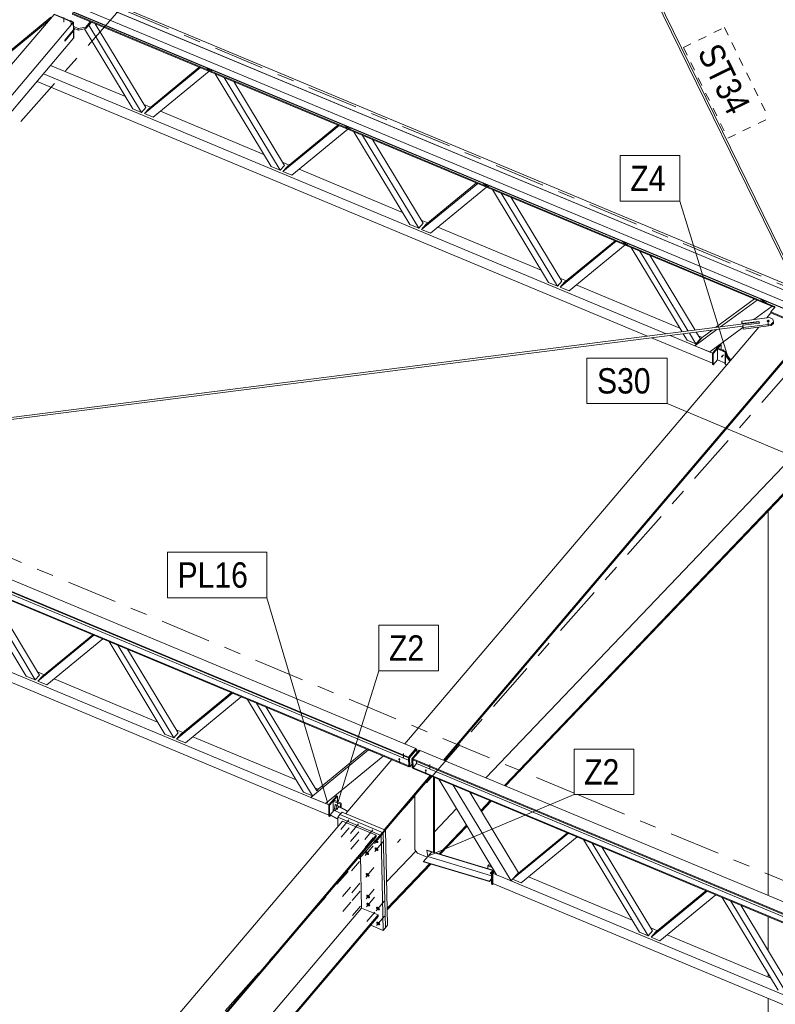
# Model space of a CAD drawing. Header units: millimetres. Extents: x -698 to 216, y -34 to 576.
# Tile 24 of 88: x -461 to -416, y 343 to 401. Entities that reach past the tile are written whole.
import ezdxf

# ---------------------------------------------------------------- set-up
doc = ezdxf.new("R2010")
doc.units = ezdxf.units.MM
for name, pattern in [('XKITLINE00', [0]), ('XKITLINE02', [4, 2, -2]), ('XKITLINE03', [6, 3, -1, 1, -1]), ('XKITLINE04', [3, 0.5, -0.5, 0.5, -0.5, 0.5, -0.5])]:
    doc.linetypes.add(name, pattern=pattern)
for name, color, linetype, lineweight in [('Element', 2, 'Continuous', 0), ('Spoina', 1, 'Continuous', 0), ('Znak elementu', 2, 'Continuous', 0), ('Śruba', 3, 'Continuous', 0)]:
    doc.layers.add(name, color=color, linetype=linetype, lineweight=lineweight)
doc.styles.add('ARIAL', font='ARIAL.TTF')

msp = doc.modelspace()

# ---------------------------------------------------------------- hatches: boundary and pattern name
at = {"layer": 'Śruba'}
for points in [[(-458.072, 400.662), (-458.08, 400.663), (-458.087, 400.664), (-458.094, 400.665), (-458.101, 400.668), (-458.107, 400.67), (-458.113, 400.673), (-458.118, 400.676), (-458.123, 400.68), (-458.128, 400.684), (-458.132, 400.689), (-458.135, 400.693), (-458.138, 400.698), (-458.14, 400.703), (-458.141, 400.708), (-458.141, 400.713), (-458.141, 400.719), (-458.14, 400.724), (-458.138, 400.729), (-458.136, 400.734), (-458.133, 400.739), (-458.129, 400.743), (-458.125, 400.747), (-458.12, 400.751), (-458.115, 400.755), (-458.109, 400.758), (-458.103, 400.761), (-458.096, 400.763), (-458.089, 400.765), (-458.082, 400.767), (-458.075, 400.768), (-458.068, 400.768), (-458.06, 400.768), (-458.053, 400.767), (-458.046, 400.766), (-458.039, 400.765), (-458.032, 400.763), (-458.026, 400.76), (-458.02, 400.757), (-458.014, 400.754), (-458.009, 400.75), (-458.005, 400.746), (-458.001, 400.742), (-457.997, 400.737), (-457.995, 400.732), (-457.993, 400.727), (-457.992, 400.722), (-457.991, 400.717), (-457.992, 400.712), (-457.993, 400.706), (-457.994, 400.701), (-457.997, 400.696), (-458, 400.692), (-458.003, 400.687), (-458.008, 400.683), (-458.012, 400.679), (-458.018, 400.675), (-458.024, 400.672), (-458.03, 400.669), (-458.036, 400.667), (-458.043, 400.665), (-458.05, 400.663), (-458.058, 400.662), (-458.065, 400.662)], [(-416.823, 382.913), (-416.832, 382.914), (-416.841, 382.915), (-416.849, 382.917), (-416.857, 382.92), (-416.865, 382.923), (-416.872, 382.926), (-416.879, 382.93), (-416.885, 382.935), (-416.891, 382.94), (-416.896, 382.945), (-416.9, 382.951), (-416.903, 382.957), (-416.905, 382.963), (-416.907, 382.969), (-416.907, 382.976), (-416.907, 382.982), (-416.906, 382.988), (-416.904, 382.995), (-416.901, 383.001), (-416.897, 383.006), (-416.892, 383.012), (-416.887, 383.017), (-416.881, 383.022), (-416.875, 383.027), (-416.868, 383.03), (-416.86, 383.034), (-416.852, 383.037), (-416.843, 383.039), (-416.835, 383.041), (-416.826, 383.042), (-416.817, 383.043), (-416.808, 383.042), (-416.799, 383.042), (-416.79, 383.04), (-416.782, 383.038), (-416.774, 383.036), (-416.766, 383.033), (-416.758, 383.029), (-416.752, 383.025), (-416.746, 383.021), (-416.74, 383.016), (-416.735, 383.01), (-416.731, 383.005), (-416.728, 382.999), (-416.726, 382.992), (-416.724, 382.986), (-416.724, 382.98), (-416.724, 382.973), (-416.725, 382.967), (-416.727, 382.961), (-416.73, 382.955), (-416.734, 382.949), (-416.738, 382.943), (-416.744, 382.938), (-416.75, 382.933), (-416.756, 382.929), (-416.763, 382.925), (-416.771, 382.922), (-416.779, 382.919), (-416.787, 382.916), (-416.796, 382.915), (-416.805, 382.913), (-416.814, 382.913)], [(-419.506, 380.908), (-419.499, 380.899), (-419.493, 380.89), (-419.49, 380.881), (-419.488, 380.872), (-419.488, 380.864), (-419.49, 380.856), (-419.494, 380.85), (-419.499, 380.846), (-419.506, 380.843), (-419.514, 380.842), (-419.523, 380.842), (-419.533, 380.845), (-419.543, 380.849), (-419.552, 380.855), (-419.561, 380.862), (-419.57, 380.87), (-419.576, 380.879), (-419.582, 380.888), (-419.585, 380.897), (-419.587, 380.906), (-419.587, 380.914), (-419.585, 380.921), (-419.581, 380.927), (-419.576, 380.932), (-419.569, 380.935), (-419.561, 380.936), (-419.552, 380.935), (-419.542, 380.933), (-419.532, 380.929), (-419.523, 380.923), (-419.514, 380.916)], [(-438.65, 356.994), (-438.661, 356.996), (-438.671, 357), (-438.68, 357.005), (-438.688, 357.011), (-438.693, 357.018), (-438.697, 357.025), (-438.698, 357.033), (-438.697, 357.042), (-438.694, 357.049), (-438.689, 357.057), (-438.682, 357.063), (-438.673, 357.068), (-438.663, 357.072), (-438.652, 357.075), (-438.641, 357.076), (-438.629, 357.076), (-438.618, 357.073), (-438.608, 357.07), (-438.599, 357.065), (-438.592, 357.059), (-438.586, 357.052), (-438.583, 357.044), (-438.581, 357.036), (-438.582, 357.028), (-438.585, 357.02), (-438.591, 357.013), (-438.598, 357.007), (-438.606, 357.001), (-438.616, 356.997), (-438.627, 356.995), (-438.639, 356.994)], [(-437.083, 356.339), (-437.094, 356.342), (-437.104, 356.345), (-437.113, 356.35), (-437.12, 356.356), (-437.126, 356.363), (-437.129, 356.371), (-437.131, 356.379), (-437.13, 356.387), (-437.127, 356.395), (-437.121, 356.402), (-437.114, 356.408), (-437.105, 356.414), (-437.095, 356.418), (-437.085, 356.42), (-437.073, 356.421), (-437.062, 356.421), (-437.051, 356.419), (-437.041, 356.415), (-437.032, 356.41), (-437.024, 356.404), (-437.019, 356.397), (-437.015, 356.39), (-437.014, 356.381), (-437.015, 356.373), (-437.018, 356.366), (-437.023, 356.358), (-437.03, 356.352), (-437.039, 356.347), (-437.049, 356.343), (-437.06, 356.34), (-437.071, 356.339)], [(-442.285, 354.128), (-442.279, 354.119), (-442.273, 354.11), (-442.27, 354.1), (-442.268, 354.092), (-442.268, 354.083), (-442.27, 354.076), (-442.274, 354.07), (-442.279, 354.065), (-442.286, 354.063), (-442.294, 354.061), (-442.303, 354.062), (-442.313, 354.065), (-442.323, 354.069), (-442.332, 354.074), (-442.341, 354.081), (-442.349, 354.089), (-442.356, 354.098), (-442.362, 354.107), (-442.365, 354.117), (-442.367, 354.126), (-442.367, 354.134), (-442.365, 354.141), (-442.361, 354.147), (-442.356, 354.152), (-442.349, 354.155), (-442.341, 354.156), (-442.331, 354.155), (-442.322, 354.153), (-442.312, 354.148), (-442.303, 354.143), (-442.294, 354.136)], [(-439.935, 352.238), (-439.926, 352.229), (-439.918, 352.219), (-439.91, 352.209), (-439.903, 352.199), (-439.897, 352.188), (-439.892, 352.178), (-439.888, 352.168), (-439.885, 352.158), (-439.883, 352.148), (-439.882, 352.138), (-439.883, 352.129), (-439.884, 352.121), (-439.887, 352.113), (-439.89, 352.106), (-439.895, 352.099), (-439.9, 352.094), (-439.907, 352.089), (-439.914, 352.086), (-439.922, 352.083), (-439.931, 352.081), (-439.941, 352.08), (-439.951, 352.08), (-439.961, 352.082), (-439.972, 352.084), (-439.983, 352.087), (-439.994, 352.091), (-440.005, 352.097), (-440.016, 352.103), (-440.027, 352.109), (-440.038, 352.117), (-440.048, 352.125), (-440.058, 352.134), (-440.067, 352.143), (-440.075, 352.153), (-440.083, 352.163), (-440.09, 352.173), (-440.096, 352.183), (-440.101, 352.194), (-440.105, 352.204), (-440.108, 352.214), (-440.11, 352.224), (-440.11, 352.233), (-440.11, 352.242), (-440.109, 352.251), (-440.106, 352.259), (-440.103, 352.266), (-440.098, 352.272), (-440.093, 352.278), (-440.086, 352.282), (-440.079, 352.286), (-440.071, 352.289), (-440.062, 352.291), (-440.052, 352.291), (-440.042, 352.291), (-440.032, 352.29), (-440.021, 352.288), (-440.01, 352.284), (-439.999, 352.28), (-439.988, 352.275), (-439.977, 352.269), (-439.966, 352.262), (-439.955, 352.255), (-439.945, 352.247)], [(-440.483, 351.534), (-440.474, 351.525), (-440.466, 351.515), (-440.458, 351.505), (-440.451, 351.495), (-440.445, 351.484), (-440.44, 351.474), (-440.436, 351.464), (-440.433, 351.454), (-440.432, 351.444), (-440.431, 351.434), (-440.431, 351.425), (-440.432, 351.417), (-440.435, 351.409), (-440.439, 351.402), (-440.443, 351.395), (-440.449, 351.39), (-440.455, 351.385), (-440.462, 351.381), (-440.471, 351.379), (-440.479, 351.377), (-440.489, 351.376), (-440.499, 351.376), (-440.509, 351.378), (-440.52, 351.38), (-440.531, 351.383), (-440.542, 351.387), (-440.554, 351.392), (-440.565, 351.398), (-440.576, 351.405), (-440.586, 351.413), (-440.596, 351.421), (-440.606, 351.43), (-440.615, 351.439), (-440.624, 351.449), (-440.631, 351.459), (-440.638, 351.469), (-440.644, 351.479), (-440.649, 351.489), (-440.653, 351.5), (-440.656, 351.51), (-440.658, 351.52), (-440.659, 351.529), (-440.658, 351.538), (-440.657, 351.547), (-440.655, 351.554), (-440.651, 351.562), (-440.646, 351.568), (-440.641, 351.574), (-440.634, 351.578), (-440.627, 351.582), (-440.619, 351.585), (-440.61, 351.586), (-440.601, 351.587), (-440.591, 351.587), (-440.58, 351.586), (-440.569, 351.583), (-440.558, 351.58), (-440.547, 351.576), (-440.536, 351.571), (-440.525, 351.565), (-440.514, 351.558), (-440.503, 351.551), (-440.493, 351.543)], [(-439.924, 351.767), (-439.915, 351.758), (-439.907, 351.748), (-439.899, 351.738), (-439.892, 351.728), (-439.886, 351.717), (-439.881, 351.707), (-439.877, 351.697), (-439.874, 351.687), (-439.872, 351.677), (-439.872, 351.667), (-439.872, 351.658), (-439.873, 351.65), (-439.876, 351.642), (-439.879, 351.635), (-439.884, 351.628), (-439.89, 351.623), (-439.896, 351.618), (-439.903, 351.614), (-439.911, 351.612), (-439.92, 351.61), (-439.93, 351.609), (-439.94, 351.609), (-439.95, 351.611), (-439.961, 351.613), (-439.972, 351.616), (-439.983, 351.62), (-439.994, 351.625), (-440.006, 351.631), (-440.016, 351.638), (-440.027, 351.646), (-440.037, 351.654), (-440.047, 351.663), (-440.056, 351.672), (-440.065, 351.682), (-440.072, 351.692), (-440.079, 351.702), (-440.085, 351.712), (-440.09, 351.722), (-440.094, 351.733), (-440.097, 351.743), (-440.099, 351.753), (-440.1, 351.762), (-440.099, 351.771), (-440.098, 351.78), (-440.095, 351.787), (-440.092, 351.795), (-440.087, 351.801), (-440.082, 351.807), (-440.075, 351.811), (-440.068, 351.815), (-440.06, 351.818), (-440.051, 351.819), (-440.041, 351.82), (-440.031, 351.82), (-440.021, 351.819), (-440.01, 351.816), (-439.999, 351.813), (-439.988, 351.809), (-439.977, 351.804), (-439.966, 351.798), (-439.955, 351.791), (-439.944, 351.784), (-439.934, 351.776)], [(-436.815, 351.425), (-436.808, 351.417), (-436.803, 351.407), (-436.799, 351.398), (-436.797, 351.389), (-436.797, 351.381), (-436.799, 351.374), (-436.803, 351.368), (-436.809, 351.363), (-436.816, 351.36), (-436.824, 351.359), (-436.833, 351.36), (-436.842, 351.362), (-436.852, 351.366), (-436.862, 351.372), (-436.871, 351.379), (-436.879, 351.387), (-436.886, 351.396), (-436.891, 351.405), (-436.895, 351.414), (-436.897, 351.423), (-436.896, 351.432), (-436.894, 351.439), (-436.891, 351.445), (-436.885, 351.449), (-436.878, 351.452), (-436.87, 351.453), (-436.861, 351.453), (-436.851, 351.45), (-436.841, 351.446), (-436.832, 351.44), (-436.823, 351.433)], [(-440.454, 350.25), (-440.445, 350.241), (-440.436, 350.231), (-440.429, 350.221), (-440.422, 350.211), (-440.416, 350.201), (-440.411, 350.19), (-440.407, 350.18), (-440.404, 350.17), (-440.402, 350.16), (-440.401, 350.151), (-440.402, 350.142), (-440.403, 350.133), (-440.406, 350.125), (-440.409, 350.118), (-440.414, 350.112), (-440.419, 350.106), (-440.426, 350.102), (-440.433, 350.098), (-440.441, 350.095), (-440.45, 350.093), (-440.459, 350.092), (-440.469, 350.093), (-440.48, 350.094), (-440.491, 350.096), (-440.502, 350.1), (-440.513, 350.104), (-440.524, 350.109), (-440.535, 350.115), (-440.546, 350.122), (-440.557, 350.129), (-440.567, 350.137), (-440.577, 350.146), (-440.586, 350.155), (-440.594, 350.165), (-440.602, 350.175), (-440.609, 350.185), (-440.615, 350.195), (-440.62, 350.206), (-440.624, 350.216), (-440.627, 350.226), (-440.628, 350.236), (-440.629, 350.245), (-440.629, 350.254), (-440.628, 350.263), (-440.625, 350.271), (-440.622, 350.278), (-440.617, 350.284), (-440.611, 350.29), (-440.605, 350.294), (-440.598, 350.298), (-440.589, 350.301), (-440.581, 350.303), (-440.571, 350.304), (-440.561, 350.303), (-440.551, 350.302), (-440.54, 350.3), (-440.529, 350.297), (-440.518, 350.292), (-440.506, 350.287), (-440.495, 350.281), (-440.484, 350.274), (-440.474, 350.267), (-440.464, 350.259)], [(-433.197, 350.331), (-433.19, 350.322), (-433.184, 350.313), (-433.181, 350.304), (-433.179, 350.295), (-433.179, 350.287), (-433.181, 350.28), (-433.185, 350.274), (-433.19, 350.269), (-433.197, 350.266), (-433.205, 350.265), (-433.215, 350.266), (-433.224, 350.268), (-433.234, 350.272), (-433.243, 350.278), (-433.252, 350.285), (-433.261, 350.293), (-433.267, 350.302), (-433.273, 350.311), (-433.276, 350.32), (-433.278, 350.329), (-433.278, 350.337), (-433.276, 350.345), (-433.272, 350.351), (-433.267, 350.355), (-433.26, 350.358), (-433.252, 350.359), (-433.243, 350.359), (-433.233, 350.356), (-433.223, 350.352), (-433.214, 350.346), (-433.205, 350.339)], [(-440.424, 348.966), (-440.415, 348.957), (-440.407, 348.947), (-440.399, 348.937), (-440.392, 348.927), (-440.386, 348.917), (-440.381, 348.907), (-440.377, 348.896), (-440.374, 348.886), (-440.373, 348.876), (-440.372, 348.867), (-440.372, 348.858), (-440.374, 348.849), (-440.376, 348.842), (-440.38, 348.834), (-440.384, 348.828), (-440.39, 348.822), (-440.396, 348.818), (-440.404, 348.814), (-440.412, 348.811), (-440.42, 348.81), (-440.43, 348.809), (-440.44, 348.809), (-440.45, 348.81), (-440.461, 348.813), (-440.472, 348.816), (-440.483, 348.82), (-440.495, 348.825), (-440.506, 348.831), (-440.517, 348.838), (-440.527, 348.845), (-440.537, 348.854), (-440.547, 348.862), (-440.556, 348.872), (-440.565, 348.881), (-440.572, 348.891), (-440.579, 348.901), (-440.585, 348.912), (-440.59, 348.922), (-440.594, 348.932), (-440.597, 348.942), (-440.599, 348.952), (-440.6, 348.962), (-440.599, 348.971), (-440.598, 348.979), (-440.596, 348.987), (-440.592, 348.994), (-440.587, 349.001), (-440.582, 349.006), (-440.575, 349.011), (-440.568, 349.015), (-440.56, 349.017), (-440.551, 349.019), (-440.542, 349.02), (-440.532, 349.02), (-440.521, 349.018), (-440.51, 349.016), (-440.499, 349.013), (-440.488, 349.009), (-440.477, 349.004), (-440.466, 348.998), (-440.455, 348.991), (-440.444, 348.983), (-440.434, 348.975)], [(-440.414, 348.495), (-440.405, 348.486), (-440.396, 348.476), (-440.388, 348.466), (-440.382, 348.456), (-440.376, 348.446), (-440.371, 348.436), (-440.367, 348.425), (-440.364, 348.415), (-440.362, 348.405), (-440.361, 348.396), (-440.361, 348.387), (-440.363, 348.378), (-440.365, 348.37), (-440.369, 348.363), (-440.373, 348.357), (-440.379, 348.351), (-440.385, 348.347), (-440.393, 348.343), (-440.401, 348.34), (-440.41, 348.338), (-440.419, 348.338), (-440.429, 348.338), (-440.44, 348.339), (-440.45, 348.342), (-440.461, 348.345), (-440.473, 348.349), (-440.484, 348.354), (-440.495, 348.36), (-440.506, 348.367), (-440.516, 348.374), (-440.527, 348.382), (-440.536, 348.391), (-440.545, 348.4), (-440.554, 348.41), (-440.562, 348.42), (-440.568, 348.43), (-440.574, 348.441), (-440.579, 348.451), (-440.583, 348.461), (-440.586, 348.471), (-440.588, 348.481), (-440.589, 348.491), (-440.589, 348.5), (-440.587, 348.508), (-440.585, 348.516), (-440.581, 348.523), (-440.577, 348.53), (-440.571, 348.535), (-440.565, 348.54), (-440.557, 348.543), (-440.549, 348.546), (-440.54, 348.548), (-440.531, 348.549), (-440.521, 348.549), (-440.51, 348.547), (-440.5, 348.545), (-440.489, 348.542), (-440.477, 348.538), (-440.466, 348.532), (-440.455, 348.526), (-440.444, 348.52), (-440.434, 348.512), (-440.423, 348.504)], [(-439.844, 348.257), (-439.835, 348.248), (-439.826, 348.238), (-439.818, 348.228), (-439.812, 348.218), (-439.806, 348.208), (-439.801, 348.197), (-439.797, 348.187), (-439.794, 348.177), (-439.792, 348.167), (-439.791, 348.158), (-439.791, 348.149), (-439.793, 348.14), (-439.795, 348.132), (-439.799, 348.125), (-439.803, 348.119), (-439.809, 348.113), (-439.815, 348.109), (-439.823, 348.105), (-439.831, 348.102), (-439.84, 348.1), (-439.849, 348.1), (-439.859, 348.1), (-439.87, 348.101), (-439.88, 348.103), (-439.891, 348.107), (-439.903, 348.111), (-439.914, 348.116), (-439.925, 348.122), (-439.936, 348.129), (-439.946, 348.136), (-439.957, 348.144), (-439.966, 348.153), (-439.976, 348.162), (-439.984, 348.172), (-439.992, 348.182), (-439.998, 348.192), (-440.004, 348.203), (-440.009, 348.213), (-440.013, 348.223), (-440.016, 348.233), (-440.018, 348.243), (-440.019, 348.253), (-440.019, 348.262), (-440.017, 348.27), (-440.015, 348.278), (-440.011, 348.285), (-440.007, 348.291), (-440.001, 348.297), (-439.995, 348.302), (-439.987, 348.305), (-439.979, 348.308), (-439.97, 348.31), (-439.961, 348.311), (-439.951, 348.31), (-439.94, 348.309), (-439.93, 348.307), (-439.919, 348.304), (-439.907, 348.299), (-439.896, 348.294), (-439.885, 348.288), (-439.874, 348.282), (-439.864, 348.274), (-439.853, 348.266)], [(-439.823, 347.374), (-439.814, 347.365), (-439.806, 347.355), (-439.798, 347.345), (-439.791, 347.335), (-439.785, 347.325), (-439.78, 347.314), (-439.776, 347.304), (-439.773, 347.294), (-439.772, 347.284), (-439.771, 347.274), (-439.771, 347.265), (-439.773, 347.257), (-439.775, 347.249), (-439.779, 347.242), (-439.783, 347.236), (-439.789, 347.23), (-439.795, 347.225), (-439.802, 347.222), (-439.811, 347.219), (-439.819, 347.217), (-439.829, 347.216), (-439.839, 347.217), (-439.849, 347.218), (-439.86, 347.22), (-439.871, 347.223), (-439.882, 347.228), (-439.894, 347.233), (-439.905, 347.239), (-439.916, 347.245), (-439.926, 347.253), (-439.936, 347.261), (-439.946, 347.27), (-439.955, 347.279), (-439.964, 347.289), (-439.971, 347.299), (-439.978, 347.309), (-439.984, 347.319), (-439.989, 347.33), (-439.993, 347.34), (-439.996, 347.35), (-439.998, 347.36), (-439.999, 347.369), (-439.998, 347.378), (-439.997, 347.387), (-439.995, 347.395), (-439.991, 347.402), (-439.986, 347.408), (-439.981, 347.414), (-439.974, 347.418), (-439.967, 347.422), (-439.959, 347.425), (-439.95, 347.427), (-439.941, 347.427), (-439.931, 347.427), (-439.92, 347.426), (-439.909, 347.424), (-439.898, 347.42), (-439.887, 347.416), (-439.876, 347.411), (-439.865, 347.405), (-439.854, 347.398), (-439.843, 347.391), (-439.833, 347.383)]]:
    msp.add_hatch(color=256, dxfattribs=at).paths.add_polyline_path(points, flags=17)

# ---------------------------------------------------------------- linework, layer by layer
at = {"layer": 'Element', "linetype": 'XKITLINE00', "lineweight": 0}
for p, q in [((-415.178, 385.333), (-434.606, 425.075)), ((-415.623, 385.944), (-434.412, 424.38)), ((-499.925, 420.309), (-414.69, 384.706)), ((-500.184, 420.026), (-414.949, 384.423)), ((-500.184, 420.026), (-414.95, 384.423)), ((-500.876, 419.229), (-415.642, 383.626)), ((-500.876, 419.206), (-415.641, 383.603)), ((-500.617, 419.535), (-415.382, 383.932)), ((-415.382, 383.932), (-500.617, 419.535)), ((-480.349, 376.072), (-459.069, 401.135)), ((-457.93, 400.658), (-459.069, 401.135)), ((-459.069, 401.135), (-457.93, 400.658)), ((-457.912, 400.679), (-459.052, 401.155)), ((-457.985, 401.196), (-416.396, 383.824)), ((-457.985, 401.148), (-416.427, 383.788)), ((-457.93, 400.658), (-479.209, 375.596)), ((-461.927, 398.683), (-459.357, 400.796)), ((-461.668, 398.977), (-459.25, 400.965)), ((-457.912, 400.679), (-457.93, 400.658)), ((-457.92, 400.223), (-457.93, 400.658)), ((-457.93, 400.658), (-457.92, 400.223)), ((-457.902, 400.243), (-457.912, 400.679)), ((-457.648, 400.299), (-457.906, 400.407)), ((-456.919, 400.702), (-457.19, 400.383)), ((-456.858, 400.677), (-457.188, 400.289)), ((-453.897, 395.329), (-457.014, 400.494)), ((-456.629, 400.581), (-453.638, 395.623)), ((-457.92, 400.223), (-458.438, 399.612)), ((-458.437, 399.563), (-457.828, 400.281)), ((-458.437, 399.541), (-457.918, 400.152)), ((-457.932, 400.158), (-457.918, 400.152)), ((-457.932, 400.158), (-457.918, 400.152)), ((-457.92, 400.223), (-457.902, 400.243)), ((-457.918, 400.152), (-457.901, 400.172)), ((-457.918, 400.152), (-457.908, 399.716)), ((-457.918, 400.152), (-457.908, 399.716)), ((-457.915, 400.178), (-457.901, 400.172)), ((-457.904, 400.313), (-457.645, 400.205)), ((-457.903, 400.265), (-457.873, 400.3)), ((-457.901, 400.172), (-457.891, 399.736)), ((-457.19, 400.383), (-457.648, 400.299)), ((-457.645, 400.205), (-457.648, 400.299)), ((-457.188, 400.289), (-457.645, 400.205)), ((-454.415, 395.545), (-457.268, 400.274)), ((-457.188, 400.289), (-457.19, 400.383)), ((-457.908, 399.716), (-478.655, 375.281)), ((-458.438, 399.612), (-458.437, 399.541)), ((-457.908, 399.716), (-457.891, 399.736)), ((-459.272, 398.11), (-454.848, 396.263)), ((-459.692, 397.615), (-422.849, 382.225)), ((-453.725, 395.257), (-450.409, 397.983)), ((-453.466, 395.551), (-450.474, 398.01)), ((-449.891, 397.767), (-453.207, 395.04)), ((-450.042, 397.972), (-450.071, 397.984)), ((-449.811, 397.782), (-450.071, 397.984)), ((-449.783, 397.77), (-450.042, 397.972)), ((-449.783, 397.77), (-449.811, 397.782)), ((-449.722, 397.839), (-449.783, 397.77)), ((-446.213, 392.119), (-449.529, 397.615)), ((-460.071, 397.169), (-423.958, 382.084)), ((-445.695, 391.902), (-449.011, 397.399)), ((-448.427, 397.155), (-445.436, 392.197)), ((-453.746, 395.802), (-453.357, 395.64)), ((-453.897, 395.329), (-454.415, 395.545)), ((-453.638, 395.623), (-453.897, 395.329)), ((-453.725, 395.257), (-453.466, 395.551)), ((-453.207, 395.04), (-453.725, 395.257)), ((-452.774, 395.396), (-446.646, 392.836)), ((-445.263, 392.125), (-442.272, 394.584)), ((-445.523, 391.831), (-442.207, 394.557)), ((-441.689, 394.341), (-445.005, 391.614)), ((-441.84, 394.546), (-441.868, 394.558)), ((-441.609, 394.356), (-441.868, 394.558)), ((-441.58, 394.344), (-441.84, 394.546)), ((-441.58, 394.344), (-441.609, 394.356)), ((-441.52, 394.412), (-441.58, 394.344)), ((-438.011, 388.693), (-441.327, 394.189)), ((-437.493, 388.476), (-440.809, 393.973)), ((-440.225, 393.729), (-437.233, 388.771)), ((-522.894, 393.279), (-437.659, 357.676)), ((-438.091, 357.167), (-523.326, 392.77)), ((-438.09, 357.12), (-523.325, 392.723)), ((-438.079, 356.649), (-523.314, 392.252)), ((-445.544, 392.376), (-445.155, 392.214)), ((-438.078, 356.602), (-523.313, 392.205)), ((-445.695, 391.902), (-446.213, 392.119)), ((-445.436, 392.197), (-445.695, 391.902)), ((-445.523, 391.831), (-445.263, 392.125)), ((-445.005, 391.614), (-445.523, 391.831)), ((-444.572, 391.97), (-438.443, 389.41)), ((-437.32, 388.404), (-434.004, 391.131)), ((-437.061, 388.699), (-434.07, 391.158)), ((-433.637, 391.12), (-433.666, 391.132)), ((-433.406, 390.929), (-433.666, 391.132)), ((-433.378, 390.917), (-433.637, 391.12)), ((-433.486, 390.914), (-436.803, 388.188)), ((-433.378, 390.917), (-433.406, 390.929)), ((-433.317, 390.986), (-433.378, 390.917)), ((-429.808, 385.267), (-433.124, 390.763)), ((-429.29, 385.05), (-432.606, 390.547)), ((-432.022, 390.303), (-429.031, 385.344)), ((-437.233, 388.771), (-437.493, 388.476)), ((-437.341, 388.95), (-436.953, 388.788)), ((-437.493, 388.476), (-438.011, 388.693)), ((-437.32, 388.404), (-437.061, 388.699)), ((-436.803, 388.188), (-437.32, 388.404)), ((-436.37, 388.544), (-430.241, 385.984)), ((-429.118, 384.978), (-425.802, 387.705)), ((-428.859, 385.273), (-425.867, 387.732)), ((-425.435, 387.694), (-425.463, 387.706)), ((-425.204, 387.503), (-425.463, 387.706)), ((-425.176, 387.491), (-425.435, 387.694)), ((-425.284, 387.488), (-428.6, 384.762)), ((-425.176, 387.491), (-425.204, 387.503)), ((-425.115, 387.56), (-425.176, 387.491)), ((-421.911, 382.345), (-424.922, 387.337)), ((-421.551, 382.391), (-424.404, 387.121)), ((-421.145, 382.443), (-423.82, 386.877)), ((-429.29, 385.05), (-429.808, 385.267)), ((-429.031, 385.344), (-429.29, 385.05)), ((-429.139, 385.524), (-428.751, 385.361)), ((-429.118, 384.978), (-428.859, 385.273)), ((-428.6, 384.762), (-429.118, 384.978)), ((-428.167, 385.118), (-422.039, 382.558)), ((-419.924, 382.599), (-417.622, 384.288)), ((-419.639, 382.635), (-417.472, 384.225)), ((-416.587, 383.855), (-417.472, 384.225)), ((-417.233, 384.267), (-417.261, 384.279)), ((-417.002, 384.077), (-417.261, 384.279)), ((-416.973, 384.065), (-417.233, 384.267)), ((-416.913, 384.134), (-416.973, 384.065)), ((-417.662, 383.067), (-416.587, 383.855)), ((-416.973, 384.065), (-417.002, 384.077)), ((-416.395, 383.826), (-416.654, 383.52)), ((-415.642, 383.098), (-416.654, 383.52)), ((-416.654, 383.52), (-416.653, 383.461)), ((-478.756, 375.089), (-417.355, 382.927)), ((-418.381, 382.975), (-416.737, 383.185)), ((-418.379, 382.881), (-418.381, 382.975)), ((-418.347, 382.83), (-418.381, 382.975)), ((-417.361, 382.956), (-418.347, 382.83)), ((-417.36, 382.926), (-417.361, 382.956)), ((-417.339, 382.863), (-417.361, 382.956)), ((-417.35, 382.911), (-417.355, 382.927)), ((-416.906, 383.163), (-416.653, 383.461)), ((-416.737, 383.185), (-416.545, 383.09)), ((-416.653, 383.461), (-415.641, 383.039)), ((-416.51, 382.939), (-416.648, 382.802)), ((-416.545, 383.09), (-416.51, 382.939)), ((-416.508, 382.845), (-416.51, 382.939)), ((-477.739, 375.088), (-418.324, 382.673)), ((-438.307, 357.947), (-417.371, 382.615)), ((-436.027, 356.995), (-414.109, 382.82)), ((-435.967, 356.969), (-414.048, 382.795)), ((-421.159, 381.52), (-419.854, 382.477)), ((-420.727, 382.01), (-420.14, 382.441)), ((-420.274, 381.15), (-418.311, 382.59)), ((-418.36, 382.799), (-418.379, 382.881)), ((-418.347, 382.8), (-418.347, 382.83)), ((-418.326, 382.737), (-417.339, 382.863)), ((-418.324, 382.643), (-418.326, 382.737)), ((-418.292, 382.592), (-418.326, 382.737)), ((-418.29, 382.498), (-418.324, 382.643)), ((-416.648, 382.802), (-418.292, 382.592)), ((-418.29, 382.498), (-418.292, 382.592)), ((-416.645, 382.708), (-418.29, 382.498)), ((-417.345, 382.882), (-417.35, 382.911)), ((-417.342, 382.863), (-417.345, 382.882)), ((-416.645, 382.708), (-416.648, 382.802)), ((-416.645, 382.708), (-416.508, 382.845)), ((-423.718, 381.984), (-420.112, 380.478)), ((-422.61, 382.126), (-420.109, 381.081)), ((-421.606, 381.84), (-421.837, 382.224)), ((-421.088, 381.624), (-421.606, 381.84)), ((-421.088, 381.624), (-421.478, 382.27)), ((-421.159, 381.52), (-420.727, 382.01)), ((-420.829, 381.918), (-421.088, 381.624)), ((-420.829, 381.918), (-421.072, 382.322)), ((-420.937, 382.098), (-420.727, 382.01)), ((-420.274, 381.15), (-421.159, 381.52)), ((-420.112, 381.079), (-419.636, 381.618)), ((-420.069, 381.061), (-419.593, 381.6)), ((-419.797, 381.37), (-419.822, 381.34)), ((-419.822, 380.675), (-419.822, 381.34)), ((-419.822, 381.34), (-419.359, 381.147)), ((-419.333, 381.176), (-419.797, 381.37)), ((-419.692, 381.578), (-419.677, 381.572)), ((-419.593, 381.6), (-419.636, 381.618)), ((-419.593, 381.285), (-419.593, 381.6)), ((-419.53, 381.258), (-419.506, 381.285)), ((-419.522, 381.255), (-419.49, 381.291)), ((-419.49, 381.291), (-419.506, 381.285)), ((-419.437, 381.22), (-419.49, 381.291)), ((-419.333, 381.176), (-419.359, 381.147)), ((-419.333, 380.511), (-419.333, 381.176)), ((-420.069, 381.061), (-420.112, 381.079)), ((-420.112, 380.414), (-420.112, 381.079)), ((-420.069, 380.396), (-420.069, 381.061)), ((-420.069, 380.396), (-419.822, 380.675)), ((-419.359, 380.482), (-419.822, 380.675)), ((-419.359, 381.147), (-419.359, 380.482)), ((-419.025, 380.666), (-419.333, 381.08)), ((-419.065, 380.619), (-419.333, 380.98)), ((-419.078, 380.604), (-419.333, 380.947)), ((-420.112, 380.414), (-420.069, 380.396)), ((-419.291, 380.353), (-419.399, 380.498)), ((-419.333, 380.511), (-419.359, 380.482)), ((-433.518, 355.946), (-415.029, 375.323)), ((-432.421, 355.488), (-413.932, 374.864)), ((-432.354, 355.461), (-413.937, 374.763)), ((-480.505, 374.698), (-438.087, 356.98)), ((-416.819, 348.972), (-416.819, 371.742)), ((-477.922, 369.008), (-443.872, 354.785)), ((-477.577, 368.259), (-442.808, 353.736)), ((-460.707, 361.951), (-464.016, 367.436)), ((-460.189, 361.735), (-463.499, 367.22)), ((-462.914, 366.976), (-459.93, 362.029)), ((-460.017, 361.663), (-456.708, 364.384)), ((-459.758, 361.957), (-456.773, 364.411)), ((-456.19, 364.167), (-459.499, 361.447)), ((-452.505, 358.525), (-455.814, 364.01)), ((-451.987, 358.309), (-455.296, 363.794)), ((-454.712, 363.55), (-451.728, 358.603)), ((-460.189, 361.735), (-460.707, 361.951)), ((-459.93, 362.029), (-460.189, 361.735)), ((-460.038, 362.209), (-459.65, 362.046)), ((-460.017, 361.663), (-459.758, 361.957)), ((-459.499, 361.447), (-460.017, 361.663)), ((-459.066, 361.803), (-452.938, 359.243)), ((-451.815, 358.237), (-448.506, 360.958)), ((-451.556, 358.531), (-448.571, 360.985)), ((-447.988, 360.741), (-451.297, 358.021)), ((-444.303, 355.099), (-447.612, 360.584)), ((-443.785, 354.883), (-447.094, 360.368)), ((-443.526, 355.177), (-446.51, 360.124)), ((-451.987, 358.309), (-452.505, 358.525)), ((-451.728, 358.603), (-451.987, 358.309)), ((-451.836, 358.783), (-451.447, 358.62)), ((-451.815, 358.237), (-451.556, 358.531)), ((-451.297, 358.021), (-451.815, 358.237)), ((-450.864, 358.377), (-444.736, 355.817)), ((-440.455, 357.594), (-443.872, 354.785)), ((-443.439, 355.275), (-440.563, 357.64)), ((-440.454, 357.595), (-440.455, 357.594)), ((-440.455, 357.594), (-439.591, 357.234)), ((-437.659, 357.676), (-438.091, 357.167)), ((-438.091, 357.149), (-437.659, 357.659)), ((-437.602, 357.635), (-438.034, 357.126)), ((-437.891, 357.066), (-437.459, 357.575)), ((-437.835, 357.06), (-437.403, 357.569)), ((-437.659, 357.659), (-437.659, 357.676)), ((-437.659, 357.659), (-437.602, 357.635)), ((-437.597, 357.413), (-437.602, 357.635)), ((-437.459, 357.575), (-437.414, 357.556)), ((-437.403, 357.569), (-352.168, 321.966)), ((-439.591, 357.234), (-443.008, 354.424)), ((-441.807, 353.823), (-439.09, 357.025)), ((-439.591, 357.234), (-439.591, 357.234)), ((-438.091, 357.167), (-438.09, 357.12)), ((-438.079, 356.62), (-438.091, 357.149)), ((-438.034, 357.126), (-438.091, 357.149)), ((-438.022, 356.596), (-438.034, 357.126)), ((-437.884, 356.758), (-438.022, 356.596)), ((-437.879, 356.536), (-437.891, 357.066)), ((-437.891, 357.066), (-437.834, 357.042)), ((-352.6, 321.457), (-437.835, 357.06)), ((-437.835, 357.06), (-437.834, 357.013)), ((-437.822, 356.512), (-437.834, 357.042)), ((-352.599, 321.41), (-437.834, 357.013)), ((-437.618, 356.784), (-437.823, 356.542)), ((-437.621, 356.924), (-437.618, 356.784)), ((-437.618, 356.784), (-395.239, 339.082)), ((-438.078, 356.602), (-438.079, 356.649)), ((-438.022, 356.596), (-438.079, 356.62)), ((-438.067, 356.615), (-438.078, 356.602)), ((-437.879, 356.536), (-437.822, 356.512)), ((-352.588, 320.939), (-437.823, 356.542)), ((-437.823, 356.542), (-437.822, 356.495)), ((-352.587, 320.892), (-437.822, 356.495)), ((-439.528, 352.87), (-436.81, 356.072)), ((-439.467, 352.845), (-436.749, 356.047)), ((-436.617, 351.539), (-436.617, 355.992)), ((-436.565, 351.523), (-436.565, 355.97)), ((-436.308, 355.863), (-436.31, 355.861)), ((-436.31, 355.861), (-435.446, 355.501)), ((-436.31, 355.861), (-432.892, 350.198)), ((-443.785, 354.883), (-444.303, 355.099)), ((-443.634, 355.356), (-443.439, 355.275)), ((-443.526, 355.178), (-443.439, 355.275)), ((-435.446, 355.501), (-435.445, 355.502)), ((-435.446, 355.501), (-432.028, 349.838)), ((-431.596, 350.328), (-434.474, 355.096)), ((-434.418, 355.003), (-434.37, 355.053)), ((-443.872, 354.785), (-443.785, 354.883)), ((-443.008, 354.424), (-443.872, 354.785)), ((-443.806, 354.757), (-442.806, 354.34)), ((-442.333, 354.877), (-442.808, 354.337)), ((-442.29, 354.859), (-442.766, 354.32)), ((-442.502, 354.619), (-442.554, 354.56)), ((-442.554, 353.954), (-442.554, 354.56)), ((-442.554, 354.56), (-442.126, 354.381)), ((-442.074, 354.44), (-442.502, 354.619)), ((-442.467, 354.869), (-442.374, 354.83)), ((-442.417, 354.366), (-442.43, 354.351)), ((-442.417, 354.366), (-441.68, 353.973)), ((-442.29, 354.859), (-442.333, 354.877)), ((-442.29, 354.53), (-442.29, 354.859)), ((-442.074, 354.44), (-442.126, 354.381)), ((-442.126, 354.381), (-442.126, 354.211)), ((-442.074, 354.184), (-442.074, 354.44)), ((-437.714, 354.91), (-437.714, 351.672)), ((-433.823, 354.018), (-433.273, 354.595)), ((-433.787, 353.959), (-433.207, 354.567)), ((-442.808, 353.672), (-442.808, 354.337)), ((-442.808, 354.337), (-442.766, 354.32)), ((-442.766, 354.32), (-442.766, 353.655)), ((-442.485, 354.033), (-442.731, 353.753)), ((-442.43, 354.351), (-442.485, 354.033)), ((-442.485, 354.033), (-442.101, 353.828)), ((-442.43, 354.351), (-441.692, 353.958)), ((-442.157, 353.762), (-442.028, 353.915)), ((-442.028, 353.915), (-439.463, 352.843)), ((-436.565, 352.752), (-435.259, 354.121)), ((-460.463, 331.625), (-442, 353.384)), ((-442.766, 353.655), (-442.808, 353.672)), ((-442.766, 353.655), (-442.706, 353.722)), ((-442.731, 353.753), (-442.734, 353.737)), ((-442.734, 353.737), (-442.284, 353.497)), ((-442.731, 353.753), (-442.285, 353.516)), ((-442.157, 353.762), (-442.287, 353.609)), ((-442.287, 353.609), (-439.722, 352.538)), ((-442.287, 353.609), (-442.274, 353.06)), ((-442.157, 353.762), (-439.593, 352.691)), ((-442.157, 353.762), (-439.593, 352.691)), ((-442, 353.384), (-440.005, 352.55)), ((-439.722, 352.538), (-439.593, 352.691)), ((-439.593, 352.691), (-439.463, 352.843)), ((-439.463, 347.061), (-439.593, 352.691)), ((-439.593, 352.691), (-439.463, 347.061)), ((-439.463, 352.843), (-439.334, 347.214)), ((-436.285, 351.438), (-434.665, 353.136)), ((-436.213, 351.416), (-434.629, 353.077)), ((-431.942, 349.936), (-428.633, 352.657)), ((-431.683, 350.23), (-428.698, 352.684)), ((-458.866, 330.322), (-440.005, 352.55)), ((-458.806, 330.297), (-440.003, 352.456)), ((-440.003, 352.456), (-440.005, 352.55)), ((-439.593, 346.908), (-439.722, 352.538)), ((-428.115, 352.44), (-431.424, 349.72)), ((-424.43, 346.798), (-427.739, 352.283)), ((-423.912, 346.582), (-427.221, 352.067)), ((-439.393, 349.789), (-437.661, 351.604)), ((-437.714, 351.672), (-437.572, 351.492)), ((-437.572, 351.492), (-436.987, 351.248)), ((-437.004, 351.655), (-437.017, 351.641)), ((-433.116, 350.461), (-437.017, 351.641)), ((-437.017, 351.641), (-436.962, 351.276)), ((-437.004, 351.655), (-433.103, 350.476)), ((-426.637, 351.823), (-423.653, 346.876)), ((-440.872, 348.236), (-440.944, 351.347)), ((-439.357, 348.219), (-436.832, 350.865)), ((-436.962, 351.276), (-437.209, 350.997)), ((-433.308, 349.817), (-437.209, 350.997)), ((-437.209, 350.997), (-437.206, 350.978)), ((-433.305, 349.798), (-437.206, 350.978)), ((-436.962, 351.276), (-433.178, 350.132)), ((-439.355, 348.124), (-436.76, 350.843)), ((-433.394, 350.734), (-433.342, 350.792)), ((-433.155, 350.634), (-433.394, 350.734)), ((-433.394, 350.734), (-433.394, 350.564)), ((-433.342, 350.792), (-433.22, 350.742)), ((-433.178, 350.315), (-433.05, 350.46)), ((-433.178, 349.65), (-433.178, 350.315)), ((-433.178, 350.315), (-433.135, 350.297)), ((-433.135, 350.297), (-433.026, 350.421)), ((-433.135, 350.297), (-433.135, 349.632)), ((-433.103, 350.476), (-433.116, 350.461)), ((-433.106, 350.396), (-433.116, 350.461)), ((-433.015, 350.403), (-433.114, 350.291)), ((-433.114, 350.291), (-432.892, 350.199)), ((-433.114, 350.291), (-433.114, 349.687)), ((-433.093, 350.411), (-433.103, 350.476)), ((-431.942, 349.937), (-431.596, 350.328)), ((-431.596, 350.328), (-431.575, 350.319)), ((-433.308, 349.817), (-433.178, 349.965)), ((-433.305, 349.798), (-433.308, 349.817)), ((-433.178, 349.942), (-433.305, 349.798)), ((-432.028, 349.838), (-432.892, 350.198)), ((-432.084, 349.861), (-358.38, 319.075)), ((-432.028, 349.838), (-431.942, 349.936)), ((-431.942, 349.936), (-431.683, 350.23)), ((-431.424, 349.72), (-431.942, 349.936)), ((-430.991, 350.076), (-424.863, 347.516)), ((-433.135, 349.632), (-433.178, 349.65)), ((-433.135, 349.632), (-433.094, 349.679)), ((-433.114, 349.687), (-357.317, 318.026)), ((-423.74, 346.51), (-420.431, 349.231)), ((-423.481, 346.804), (-420.496, 349.258)), ((-419.913, 349.014), (-423.222, 346.294)), ((-416.228, 343.372), (-419.537, 348.857)), ((-415.71, 343.156), (-419.019, 348.641)), ((-456.806, 329.462), (-440.872, 348.236)), ((-440.872, 348.236), (-439.896, 347.828)), ((-418.435, 348.397), (-415.45, 343.45)), ((-455.83, 329.054), (-439.896, 347.828)), ((-455.769, 329.029), (-439.894, 347.734)), ((-439.896, 347.828), (-439.894, 347.734)), ((-416.819, 345.719), (-416.819, 347.722)), ((-440.333, 347.217), (-439.593, 346.908)), ((-439.593, 346.908), (-439.463, 347.061)), ((-439.463, 347.061), (-439.334, 347.214)), ((-423.912, 346.582), (-424.43, 346.798)), ((-423.653, 346.876), (-423.912, 346.582)), ((-423.761, 347.056), (-423.372, 346.893)), ((-423.74, 346.51), (-423.481, 346.804)), ((-423.222, 346.294), (-423.74, 346.51)), ((-422.789, 346.65), (-416.661, 344.09)), ((-416.819, 344.156), (-416.819, 344.353)), ((-416.819, 312.999), (-416.819, 342.881))]:
    msp.add_line(p, q, dxfattribs=at)
at = {"layer": 'Spoina', "linetype": 'XKITLINE03', "lineweight": 0}
for p, q in [((-580.055, 259.766), (-400.233, 463.752)), ((-540.198, 238.634), (-357.487, 445.897)), ((-549.176, 440.752), (151.851, 147.93)), ((-513.579, 390.656), (-428.301, 355.035)), ((-428.088, 354.946), (-342.81, 319.325))]:
    msp.add_line(p, q, dxfattribs=at)
at = {"layer": 'Znak elementu', "linetype": 'XKITLINE04', "lineweight": 0}
for p, q in [((-421.833, 399.174), (-419.408, 400.36)), ((-419.408, 400.36), (-416.781, 394.986)), ((-421.833, 399.174), (-419.206, 393.8)), ((-419.206, 393.8), (-416.781, 394.986))]:
    msp.add_line(p, q, dxfattribs=at)
at = {"layer": 'Znak elementu', "linetype": 'XKITLINE00', "lineweight": 0}
for p, q in [((-425.574, 392.776), (-422.04, 392.776)), ((-425.574, 390.076), (-425.574, 392.776)), ((-422.04, 390.076), (-422.04, 392.776)), ((-425.574, 390.076), (-422.04, 390.076)), ((-419.193, 380.8), (-422.04, 390.076)), ((-427.543, 380.791), (-422.784, 380.791)), ((-427.543, 378.091), (-427.543, 380.791)), ((-422.784, 378.091), (-422.784, 380.791)), ((-427.543, 378.091), (-422.784, 378.091)), ((-414.124, 374.441), (-422.784, 378.091)), ((-452.358, 369.299), (-446.486, 369.299)), ((-452.358, 366.599), (-452.358, 369.299)), ((-446.486, 366.599), (-446.486, 369.299)), ((-452.358, 366.599), (-446.486, 366.599)), ((-442.863, 354.425), (-446.486, 366.599)), ((-439.85, 364.979), (-436.316, 364.979)), ((-439.85, 362.279), (-439.85, 364.979)), ((-436.316, 362.279), (-436.316, 364.979)), ((-442.438, 353.969), (-439.85, 362.279)), ((-439.85, 362.279), (-436.316, 362.279)), ((-428.301, 357.646), (-424.767, 357.646)), ((-428.301, 354.946), (-428.301, 357.646)), ((-424.767, 354.946), (-424.767, 357.646)), ((-436.961, 351.296), (-428.301, 354.946)), ((-428.301, 354.946), (-424.767, 354.946))]:
    msp.add_line(p, q, dxfattribs=at)
at = {"layer": 'Śruba', "linetype": 'XKITLINE00', "lineweight": 0}
for p, q in [((-458.489, 400.664), (-458.495, 400.958)), ((-458.061, 400.485), (-458.068, 400.78)), ((-416.817, 383.06), (-416.809, 382.707)), ((-419.583, 380.837), (-419.453, 380.984)), ((-438.635, 356.832), (-438.641, 357.097)), ((-437.068, 356.177), (-437.074, 356.442)), ((-442.209, 354.231), (-442.361, 354.06)), ((-439.629, 352.618), (-440.104, 352.059)), ((-439.618, 352.147), (-440.094, 351.587)), ((-440.177, 351.914), (-440.653, 351.354)), ((-436.899, 351.347), (-436.727, 351.543)), ((-440.148, 350.631), (-440.623, 350.071)), ((-433.12, 350.435), (-433.272, 350.263)), ((-440.119, 349.347), (-440.594, 348.787)), ((-440.108, 348.876), (-440.583, 348.316)), ((-439.538, 348.638), (-440.013, 348.078)), ((-439.517, 347.755), (-439.993, 347.195))]:
    msp.add_line(p, q, dxfattribs=at)
at = {"layer": 'Śruba', "linetype": 'XKITLINE02', "lineweight": 0}
for p, q in [((-438.393, 357.117), (-438.399, 357.382)), ((-436.826, 356.462), (-436.832, 356.727)), ((-441.624, 353.452), (-442.099, 352.892)), ((-441.054, 353.214), (-441.529, 352.654)), ((-441.613, 352.981), (-442.088, 352.421)), ((-441.043, 352.743), (-441.519, 352.183)), ((-440.199, 352.857), (-440.674, 352.297)), ((-441.032, 352.271), (-441.508, 351.712)), ((-440.188, 352.385), (-440.664, 351.826)), ((-438.752, 352.12), (-438.579, 352.316)), ((-441.003, 350.988), (-441.478, 350.428)), ((-440.973, 349.704), (-441.449, 349.144)), ((-441.533, 349.471), (-442.008, 348.911)), ((-440.963, 349.233), (-441.438, 348.673)), ((-441.512, 348.588), (-441.988, 348.028)), ((-440.942, 348.35), (-441.418, 347.79)), ((-440.087, 347.993), (-440.563, 347.433))]:
    msp.add_line(p, q, dxfattribs=at)

# ---------------------------------------------------------------- texts
at = {"layer": 'Znak elementu', "style": 'ARIAL', "width": 0.85}
msp.add_text('ST34', height=1.5, rotation=-63.94782, dxfattribs=at).set_placement((-421.031, 398.898))
for s, p in [('Z4', (-424.974, 390.676)), ('S30', (-426.943, 378.691)), ('PL16', (-451.758, 367.199)), ('Z2', (-439.25, 362.879)), ('Z2', (-427.701, 355.546))]:
    msp.add_text(s, height=1.5, dxfattribs=at).set_placement(p)

doc.saveas('drawing.dxf')
